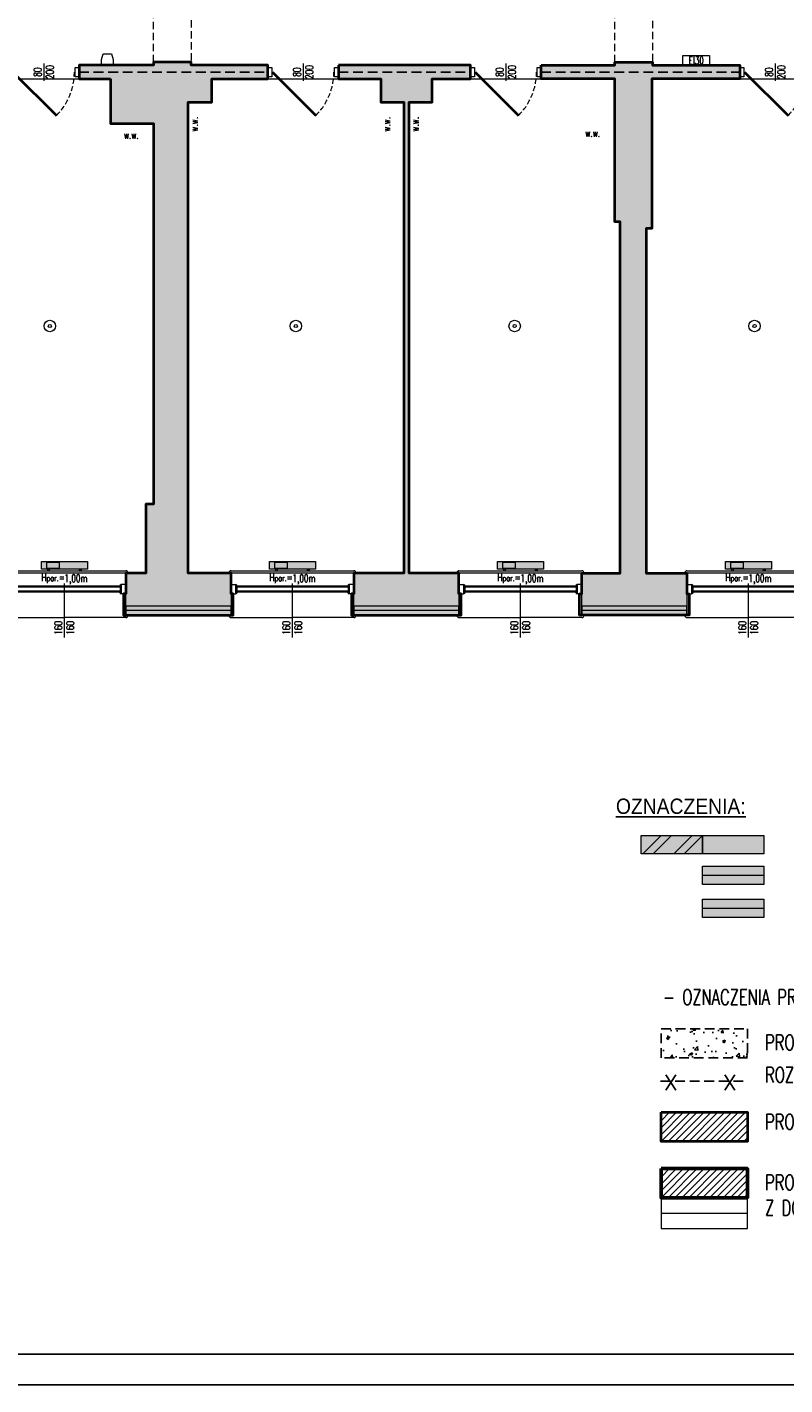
# Model space of a CAD drawing. Header units: millimetres. Extents: x 49320 to 60117, y -4209 to 20568.
# Tile 77 of 252: x 50185 to 51172, y -558 to 1212. Entities that reach past the tile are written whole.
import ezdxf
from ezdxf.enums import TextEntityAlignment as Align

# ---------------------------------------------------------------- set-up
doc = ezdxf.new("R2010")
doc.units = ezdxf.units.MM
for name, pattern in [('CONTINOUS', [0]), ('DASHED', [19.05, 12.7, -6.35]), ('Kreski-Krotkie', [4.7625, 3.175, -1.5875])]:
    doc.linetypes.add(name, pattern=pattern)
for name, color, linetype, lineweight, true_color in [('_AA IZOLACJA STYROPIAN', 7, 'BATTING', 20, 0x0000eb), ('_AA rozbiórki', 7, 'DASHED', 25, 0xc73200), ('_AA szraf PROJ', 7, 'Continuous', 13, 0x003df5), ('_AA ściany proj.', 7, 'CONTINOUS', 53, 0x0037db), ('_HD-KRESKOWANIE_PEŁNE', 7, 'Continuous', 0, 0xbfbfbf), ('_HD-PRZEKRÓJ_BUDOWLANA', 7, 'Continuous', 40, 0x616161)]:
    doc.layers.add(name, color=color, linetype=linetype, lineweight=lineweight, true_color=true_color)
for name, color, linetype, lineweight in [('_AA wymiary', 7, 'Continuous', 13), ('_HD-DREWNO_PRZEKRÓJ', 251, 'Continuous', 40), ('_HD-DREWNO_PRZERYW', 251, 'Kreski-Krotkie', 9), ('_HD-DREWNO_WIDOK', 251, 'Continuous', 18), ('_HD-ELE_PPOŻ', 251, 'Continuous', 30), ('_HD-INWENTARYZACJA_PRZERYW', 251, 'Kreski-Krotkie', 9), ('_HD-KRESKOWANIE', 251, 'Continuous', 0), ('_HD-MUR_NIENOŚNY_WIDOK', 251, 'Continuous', 18), ('_HD-MUR_NOŚNY_WIDOK', 251, 'Continuous', 18), ('_HD-OCIEPLENIE', 251, 'BATTING', 0), ('_HD-OKNA', 251, 'Continuous', 0), ('_HD-OPISY', 251, 'Continuous', 0), ('_HD-PPOŻ030', 251, 'DASHED', 40), ('_HD-PPOŻ_WIDOK', 251, 'Continuous', 18), ('_HD-SAN_CO', 251, 'Continuous', 30), ('_HD-SZKŁO_WIDOK', 251, 'Continuous', 18), ('_HD-TWORZYWA_SZTUCZNE_WIDOK', 251, 'Continuous', 18), ('_HD-WENTYLACJA', 251, 'Continuous', 0), ('_mt_opisy konstrukcyjne', 7, 'Continuous', 25), ('_mt_żelbet', 5, 'Continuous', 40), ('M_Ramki do druku', 7, 'Continuous', 25), ('M_Ramki rysunków', 2, 'Continuous', 25)]:
    doc.layers.add(name, color=color, linetype=linetype, lineweight=lineweight)
doc.layers.add('_HD-POMOC_1', color=251, linetype='Continuous', lineweight=0, plot=False)
doc.layers.add('RAMKA', color=3, linetype='Continuous')
doc.styles.add('_HD_Romans', font='romans.shx', dxfattribs={"width": 0.7, "height": 18})
doc.styles.add('MCAD_TS', font='GENISO.SHX', dxfattribs={"width": 0.8})
doc.linetypes.add('BATTING', pattern='A,0.00254,-2.54,[134,ltypeshp.shx,S=2.54,R=0,X=-2.54,Y=0],-5.08,[134,ltypeshp.shx,S=2.54,R=180,X=2.54,Y=0],-2.54', length=10.16254)

# ---------------------------------------------------------------- blocks, each defined once
blk = doc.blocks.new('*U5')
at = {"layer": '_HD-WENTYLACJA'}
blk.add_lwpolyline([(0, 0, 0, 12, 0), (20, 0, 0, 0, 0), (84.5, 0, 0, 0, 0)], format="xyseb", dxfattribs=at)
at = {"layer": '_HD-WENTYLACJA', "style": '_HD_Romans', "width": 0.7}
blk.add_attdef('WENTYLACJA', (35, 5), '', height=20, dxfattribs=at)
blk = doc.blocks.new('*U58')
at = {"layer": '_HD-DREWNO_PRZEKRÓJ'}
blk.add_line((6, 0), (62.6, -56.6), dxfattribs=at)
at = {"layer": '_HD-DREWNO_PRZERYW', "ltscale": 2}
blk.add_arc((6, 0), 80, 315, 0, dxfattribs=at)
at = {"layer": '_HD-DREWNO_WIDOK'}
for points in [[(0, 6), (5, 6), (5, -6), (0, -6)], [(87, 6), (92, 6), (92, -6), (87, -6)]]:
    blk.add_lwpolyline(points, close=True, dxfattribs=at)
at = {"layer": '_HD-OPISY'}
blk.add_line((46, 11.2), (46, -11.2), dxfattribs=at)
at = {"layer": '_HD-OPISY', "style": '_HD_Romans', "width": 0.7}
blk.add_attdef('SZEROKOŚĆ', text='', height=10, rotation=90, dxfattribs=at).set_placement((46, 0), align=Align.BOTTOM_CENTER)
blk.add_attdef('WYSOKOŚĆ', text='', height=10, rotation=90, dxfattribs=at).set_placement((49, 0), align=Align.TOP_CENTER)
blk = doc.blocks.new('*U12')
at = {"layer": '_HD-OPISY'}
for p, q in [((80, -13), (80, 13.2)), ((80, -57), (80, -13))]:
    blk.add_line(p, q, dxfattribs=at)
at = {"layer": '_HD-SZKŁO_WIDOK'}
for p, q in [((154, 10), (6, 10)), ((154, 8.5), (6, 8.5)), ((154, 3.5), (6, 3.5)), ((154, 2), (6, 2))]:
    blk.add_line(p, q, dxfattribs=at)
at = {"layer": '_HD-TWORZYWA_SZTUCZNE_WIDOK'}
for p, q in [((0, 30), (80, 30)), ((80, 30), (160, 30)), ((0, 12), (6, 12)), ((0, 0), (6, 0)), ((6, 12), (6, 0)), ((7.5, 8.5), (7.5, 3.5)), ((152.5, 8.5), (152.5, 3.5)), ((160, 12), (154, 12)), ((154, 12), (154, 0)), ((160, 0), (154, 0)), ((0, -31), (80, -31)), ((160, -31), (80, -31))]:
    blk.add_line(p, q, dxfattribs=at)
for centre, radius, start, end in [((0, 27), 3, 90, 180), ((160, 27), 3, 0, 90), ((6, 10), 2, 0, 90), ((6, 2), 2, 270, 0), ((154, 10), 2, 90, 180), ((154, 2), 2, 180, 270), ((0, -28), 3, 180, 270), ((160, -28), 3, 270, 0)]:
    blk.add_arc(centre, radius, start, end, dxfattribs=at)
at = {"layer": '_HD-OPISY', "insert": (50, 20.2), "char_height": 10, "width": 33.48, "attachment_point": 4, "style": '_HD_Romans'}
blk.add_mtext('\\pxql;H{\\H0.75x;par.}=', dxfattribs=at)
at = {"layer": '_HD-OPISY', "style": '_HD_Romans', "width": 0.7}
blk.add_attdef('PARAPET', text='', height=10, dxfattribs=at).set_placement((80, 20.2), align=Align.MIDDLE_LEFT)
blk.add_attdef('SZEROKOŚĆ', text='', height=10, rotation=90, dxfattribs=at).set_placement((80, -44.5), align=Align.BOTTOM_CENTER)
blk.add_attdef('WYSOKOŚĆ', text='', height=10, rotation=90, dxfattribs=at).set_placement((82.5, -44.5), align=Align.TOP_CENTER)
blk = doc.blocks.new('*U554')
at = {"layer": 'M_Ramki rysunków', "color": 0, "linetype": 'ByBlock', "lineweight": -2}
blk.add_lwpolyline([(20, 4), (20, 293), (506, 293), (506, 4)], close=True, dxfattribs=at)
at = {"layer": 'M_Ramki do druku', "style": 'MCAD_TS', "width": 0.8}
for tag, p in [('KOMENTARZ', (11.54, 30.57)), ('RYSUNEK', (15.28, 30.57)), ('DATA', (19.02, 30.57))]:
    blk.add_attdef(tag, p, '', height=2, rotation=90, dxfattribs=at)

msp = doc.modelspace()

# ---------------------------------------------------------------- hatches: boundary and pattern name
at = {"layer": '_AA rozbiórki'}
h = msp.add_hatch(dxfattribs=at)
h.set_pattern_fill('AR-CONC', color=256, scale=0.2)
h.set_pattern_definition([(50, (-56586.848, -14363.295), (36.436934, -3.187817), [3.81, -41.91]), (355, (-56586.85, -14363.295), (-7.048684, 38.211369), [3.048, -33.528117]), (100.451445, (-56583.812, -14363.56), (29.388249, 35.02355), [3.238002, -35.618049]), (46.1842, (-56586.85, -14353.135), (54.215808, -8.408466), [5.715, -62.865]), (96.63556, (-56582.33, -14353.836), (47.480827, 49.485225), [4.857005, -53.427122]), (351.18415, (-56586.85, -14353.135), (47.480827, 49.485225), [4.571993, -50.291946]), (21, (-56581.768, -14355.675), (30.322878, -20.45304), [3.81, -41.91]), (326, (-56581.77, -14355.675), (12.360406, 36.837593), [3.048, -33.528]), (71.451445, (-56579.24, -14357.38), (42.683284, 16.384554), [3.238002, -35.617988]), (37.5, (-56586.848, -14363.295), (0.6177207, 16.9110078), [0, -33.1216, 0, -34.036, 0, -33.655]), (7.5, (-56586.848, -14363.295), (13.3639325, 20.036115), [0, -19.4056, 0, -32.3596, 0, -12.827]), (327.5, (-56598.177, -14363.295), (27.118119, -1.1457488), [0, -12.7, 0, -39.624, 0, -52.578]), (317.5, (-56603.257, -14363.295), (29.6258363, 5.085298), [0, -16.51, 0, -26.3144, 0, -37.338])])
h.paths.add_polyline_path([(51010.77, -93.97), (51123.37, -93.97), (51123.37, -131.98), (51010.77, -131.98)])
at = {"layer": '_AA szraf PROJ', "transparency": 33554687}
h = msp.add_hatch(dxfattribs=at)
h.set_pattern_fill('ANSI31', color=256, scale=2)
h.set_pattern_definition([(45, (-56586.848, -14363.295), (-4.49012806, 4.49012806), [])])
h.paths.add_polyline_path([(51010.77, -203), (51123.37, -203), (51123.37, -241.02), (51010.77, -241.02)])
h = msp.add_hatch(dxfattribs=at)
h.set_pattern_fill('ANSI31', color=256, scale=2)
h.set_pattern_definition([(45, (-56586.848, -14436.552), (-4.49012806, 4.49012806), [])])
h.paths.add_polyline_path([(51010.77, -276.26), (51123.37, -276.26), (51123.37, -314.27), (51010.77, -314.27)])
at = {"layer": '_HD-KRESKOWANIE', "transparency": 33554687}
h = msp.add_hatch(dxfattribs=at)
h.set_pattern_fill('ANSI32', scale=3)
h.set_pattern_definition([(45, (-5577.848, -15655.88), (-20.205576, 20.205576), []), (45, (-5564.378, -15655.88), (-20.205576, 20.205576), [])])
h.paths.add_polyline_path([(50984.75, 133.99), (50984.75, 157.99), (51064.75, 157.99), (51064.75, 133.99)])
at = {"layer": '_HD-KRESKOWANIE_PEŁNE', "ltscale": 3, "transparency": 33554687}
h = msp.add_hatch(color=256, dxfattribs=at)
h.dxf.hatch_style = 1
h.paths.add_polyline_path([(50293.58, 1143.93), (50293.58, 1085.93), (50349.58, 1085.93), (50349.58, 589.93), (50339.58, 589.93), (50339.58, 499.93), (50313.58, 499.93), (50313.58, 472.93), (50310.58, 472.93), (50310.58, 444.93), (50453.58, 444.93), (50453.58, 472.93), (50450.58, 472.93), (50450.58, 499.93), (50394.58, 499.93), (50394.58, 1113.93), (50425.58, 1113.93), (50425.58, 1143.93), (50498.58, 1143.93), (50498.58, 1161.93), (50398.58, 1161.93), (50398.58, 1165.93), (50349.58, 1165.93), (50349.58, 1161.93), (50252.58, 1161.93), (50252.58, 1143.93)])
h = msp.add_hatch(color=256, dxfattribs=at)
h.dxf.hatch_style = 1
h.paths.add_polyline_path([(50590.58, 1161.93), (50590.58, 1143.93), (50645.58, 1143.93), (50645.58, 1113.93), (50675.58, 1113.93), (50675.58, 499.93), (50610.58, 499.93), (50610.58, 472.93), (50607.58, 472.93), (50607.58, 444.93), (50750.58, 444.93), (50750.58, 472.93), (50747.58, 472.93), (50747.58, 499.93), (50682.58, 499.93), (50682.58, 1113.93), (50712.58, 1113.93), (50712.58, 1143.93), (50762.58, 1143.93), (50762.58, 1161.93)])
h = msp.add_hatch(color=256, dxfattribs=at)
h.dxf.hatch_style = 1
h.paths.add_polyline_path([(50854.58, 1161.93), (50950.58, 1161.93), (50950.58, 1165.93), (50999.58, 1165.93), (50999.58, 1161.93), (51113.58, 1161.93), (51113.58, 1143.93), (50998.58, 1143.93), (50998.58, 948.93), (50991.58, 948.93), (50991.58, 499.93), (51044.58, 499.93), (51044.58, 472.93), (51047.58, 472.93), (51047.58, 444.93), (50904.58, 444.93), (50904.58, 472.93), (50907.58, 472.93), (50907.58, 499.93), (50957.58, 499.93), (50957.58, 957.93), (50950.58, 957.93), (50950.58, 1143.93), (50854.58, 1143.93)])
at = {"layer": '_HD-KRESKOWANIE_PEŁNE', "transparency": 33554687}
h = msp.add_hatch(color=256, dxfattribs=at)
h.dxf.hatch_style = 1
h.paths.add_polyline_path([(50203.58, 504.93), (50203.58, 514.93), (50263.58, 514.93), (50263.58, 504.93)])
h.paths.add_polyline_path([(50211.58, 504.93), (50211.58, 502.93), (50214.08, 502.93), (50214.08, 504.93)])
h.paths.add_polyline_path([(50255.58, 504.93), (50255.58, 502.93), (50253.08, 502.93), (50253.08, 504.93)])
h = msp.add_hatch(color=256, dxfattribs=at)
h.dxf.hatch_style = 1
h.paths.add_polyline_path([(50500.58, 504.93), (50500.58, 514.93), (50560.58, 514.93), (50560.58, 504.93)])
h.paths.add_polyline_path([(50508.58, 504.93), (50508.58, 502.93), (50511.08, 502.93), (50511.08, 504.93)])
h.paths.add_polyline_path([(50552.58, 504.93), (50552.58, 502.93), (50550.08, 502.93), (50550.08, 504.93)])
h = msp.add_hatch(color=256, dxfattribs=at)
h.dxf.hatch_style = 1
h.paths.add_polyline_path([(50797.58, 504.93), (50797.58, 514.93), (50857.58, 514.93), (50857.58, 504.93)])
h.paths.add_polyline_path([(50805.58, 504.93), (50805.58, 502.93), (50808.08, 502.93), (50808.08, 504.93)])
h.paths.add_polyline_path([(50849.58, 504.93), (50849.58, 502.93), (50847.08, 502.93), (50847.08, 504.93)])
h = msp.add_hatch(color=256, dxfattribs=at)
h.dxf.hatch_style = 1
h.paths.add_polyline_path([(51094.58, 504.93), (51094.58, 514.93), (51154.58, 514.93), (51154.58, 504.93)])
h.paths.add_polyline_path([(51102.58, 504.93), (51102.58, 502.93), (51105.08, 502.93), (51105.08, 504.93)])
h.paths.add_polyline_path([(51146.58, 504.93), (51146.58, 502.93), (51144.08, 502.93), (51144.08, 504.93)])
h = msp.add_hatch(color=256, dxfattribs=at)
h.dxf.hatch_style = 1
h.paths.add_polyline_path([(50313.58, 472.93), (50310.58, 472.93), (50310.58, 444.93), (50313.58, 444.93)])
h = msp.add_hatch(color=256, dxfattribs=at)
h.dxf.hatch_style = 1
h.paths.add_polyline_path([(50453.58, 472.93), (50450.58, 472.93), (50450.58, 444.93), (50453.58, 444.93)])
h = msp.add_hatch(color=256, dxfattribs=at)
h.dxf.hatch_style = 1
h.paths.add_polyline_path([(50610.58, 472.93), (50607.58, 472.93), (50607.58, 444.93), (50610.58, 444.93)])
h = msp.add_hatch(color=256, dxfattribs=at)
h.dxf.hatch_style = 1
h.paths.add_polyline_path([(50750.58, 472.93), (50747.58, 472.93), (50747.58, 444.93), (50750.58, 444.93)])
h = msp.add_hatch(color=256, dxfattribs=at)
h.dxf.hatch_style = 1
h.paths.add_polyline_path([(50907.58, 472.93), (50904.58, 472.93), (50904.58, 444.93), (50907.58, 444.93)])
h = msp.add_hatch(color=256, dxfattribs=at)
h.dxf.hatch_style = 1
h.paths.add_polyline_path([(51047.58, 472.93), (51044.58, 472.93), (51044.58, 444.93), (51047.58, 444.93)])
h = msp.add_hatch(color=256, dxfattribs=at)
h.dxf.hatch_style = 1
h.paths.add_polyline_path([(50450.58, 456.93), (50313.58, 456.93), (50313.58, 444.93), (50450.58, 444.93)])
h = msp.add_hatch(color=256, dxfattribs=at)
h.dxf.hatch_style = 1
h.paths.add_polyline_path([(50747.58, 456.93), (50610.58, 456.93), (50610.58, 444.93), (50747.58, 444.93)])
h = msp.add_hatch(color=256, dxfattribs=at)
h.dxf.hatch_style = 1
h.paths.add_polyline_path([(51044.58, 456.93), (50907.58, 456.93), (50907.58, 444.93), (51044.58, 444.93)])
h = msp.add_hatch(color=256, dxfattribs=at)
h.dxf.hatch_style = 1
h.paths.add_polyline_path([(50984.75, 133.99), (50984.75, 157.99), (51064.75, 157.99), (51064.75, 133.99)])
h = msp.add_hatch(color=256, dxfattribs=at)
h.dxf.hatch_style = 1
h.paths.add_polyline_path([(51064.75, 133.99), (51064.75, 157.99), (51144.75, 157.99), (51144.75, 133.99)])
h = msp.add_hatch(color=256, dxfattribs=at)
h.dxf.hatch_style = 1
h.paths.add_polyline_path([(51064.75, 93.99), (51064.75, 117.99), (51144.75, 117.99), (51144.75, 93.99)])
h = msp.add_hatch(color=256, dxfattribs=at)
h.dxf.hatch_style = 1
h.paths.add_polyline_path([(51064.75, 50.97), (51064.75, 74.97), (51144.75, 74.97), (51144.75, 50.97)])

# ---------------------------------------------------------------- linework, layer by layer
at = {"layer": '_AA IZOLACJA STYROPIAN', "transparency": 33554687}
msp.add_lwpolyline([(51010.77, -334.27), (51123.37, -334.27)], dxfattribs=at)
at = {"layer": '_AA rozbiórki'}
msp.add_line((51009.99, -162.36), (51123.57, -162.36), dxfattribs=at)
msp.add_lwpolyline([(51010.77, -93.97), (51123.37, -93.97), (51123.37, -131.98), (51010.77, -131.98)], close=True, dxfattribs=at)
at = {"layer": '_AA szraf PROJ', "transparency": 33554687}
msp.add_lwpolyline([(51010.77, -314.27), (51010.77, -354.27), (51123.37, -354.27), (51123.37, -314.27), (51010.77, -314.27)], dxfattribs=at)
at = {"layer": '_AA ściany proj.', "ltscale": 3}
msp.add_lwpolyline([(51010.77, -276.26), (51123.37, -276.26), (51123.37, -314.27), (51010.77, -314.27)], close=True, dxfattribs=at)
at = {"layer": '_HD-ELE_PPOŻ', "linetype": 'ByBlock', "lineweight": 0}
msp.add_lwpolyline([(50295.08, 1176.93), (50297.08, 1169.43), (50297.08, 1161.93), (50282.08, 1161.93), (50282.08, 1169.43), (50284.08, 1176.93)], close=True, dxfattribs=at)
for centre, radius in [((50214.58, 821.93), 7.5), ((50214.58, 821.93), 2.08), ((50535.08, 821.93), 7.5), ((50535.08, 821.93), 2.08), ((50820.08, 821.93), 7.5), ((50820.08, 821.93), 2.08), ((51132.58, 821.93), 7.5), ((51132.58, 821.93), 2.08)]:
    msp.add_circle(centre, radius, dxfattribs=at)
at = {"layer": '_HD-INWENTARYZACJA_PRZERYW', "ltscale": 3}
for points in [[(50349.58, 1334.93), (50398.58, 1334.93), (50398.58, 1165.93), (50349.58, 1165.93)], [(50950.58, 1333.93), (50999.58, 1333.93), (50999.58, 1165.93), (50950.58, 1165.93)]]:
    msp.add_lwpolyline(points, close=True, dxfattribs=at)
at = {"layer": '_HD-MUR_NIENOŚNY_WIDOK'}
for points in [[(51064.75, 133.99), (51064.75, 157.99), (51144.75, 157.99), (51144.75, 133.99)], [(51064.75, 50.97), (51064.75, 74.97), (51144.75, 74.97), (51144.75, 50.97)]]:
    msp.add_lwpolyline(points, close=True, dxfattribs=at)
at = {"layer": '_HD-MUR_NOŚNY_WIDOK'}
msp.add_lwpolyline([(50984.75, 133.99), (50984.75, 157.99), (51064.75, 157.99), (51064.75, 133.99)], close=True, dxfattribs=at)
at = {"layer": '_HD-OCIEPLENIE', "ltscale": 0.58}
for points in [[(50450.58, 450.93), (50313.58, 450.93)], [(50747.58, 450.93), (50610.58, 450.93)], [(51044.58, 450.93), (50907.58, 450.93)], [(51064.75, 105.99), (51144.75, 105.99)]]:
    msp.add_lwpolyline(points, dxfattribs=at)
at = {"layer": '_HD-OCIEPLENIE', "ltscale": 0.45}
msp.add_lwpolyline([(51064.75, 62.97), (51144.75, 62.97)], dxfattribs=at)
at = {"layer": '_HD-OPISY'}
msp.add_lwpolyline([(51074.08, 1174.43), (51074.08, 1161.93), (51039.08, 1161.93), (51039.08, 1174.43)], close=True, dxfattribs=at)
at = {"layer": '_HD-POMOC_1', "ltscale": 3}
for points in [[(50079.58, 1115.93), (50125.58, 1115.93), (50125.58, 1143.93), (50293.58, 1143.93), (50293.58, 1085.93), (50349.58, 1085.93), (50349.58, 589.93), (50339.58, 589.93), (50339.58, 499.93), (50079.58, 499.93)], [(50394.58, 1113.93), (50425.58, 1113.93), (50425.58, 1143.93), (50645.58, 1143.93), (50645.58, 1113.93), (50675.58, 1113.93), (50675.58, 499.93), (50394.58, 499.93)], [(50998.58, 1143.93), (51273.58, 1143.93), (51273.58, 499.93), (50991.58, 499.93), (50991.58, 948.93), (50998.58, 948.93)]]:
    msp.add_lwpolyline(points, close=True, dxfattribs=at)
msp.add_lwpolyline([(50712.58, 1143.93), (50950.58, 1143.93), (50950.58, 957.93), (50957.58, 957.93), (50957.58, 499.93), (50682.58, 499.93), (50682.58, 1113.93), (50712.58, 1113.93), (50712.58, 1143.93)], dxfattribs=at)
at = {"layer": '_HD-PPOŻ030', "lineweight": 25}
for points in [[(50252.58, 1152.93), (50498.58, 1152.93)], [(50590.58, 1152.93), (50762.58, 1152.93)], [(50854.58, 1152.93), (51113.58, 1152.93)]]:
    msp.add_lwpolyline(points, dxfattribs=at)
at = {"layer": '_HD-PRZEKRÓJ_BUDOWLANA', "ltscale": 1.5}
for points in [[(50293.58, 1143.93), (50293.58, 1085.93), (50349.58, 1085.93), (50349.58, 589.93), (50339.58, 589.93), (50339.58, 499.93), (50313.58, 499.93), (50313.58, 472.93), (50310.58, 472.93), (50310.58, 444.93), (50453.58, 444.93), (50453.58, 472.93), (50450.58, 472.93), (50450.58, 499.93), (50394.58, 499.93), (50394.58, 1113.93), (50425.58, 1113.93), (50425.58, 1143.93), (50498.58, 1143.93), (50498.58, 1161.93), (50398.58, 1161.93), (50398.58, 1165.93), (50349.58, 1165.93), (50349.58, 1161.93), (50252.58, 1161.93), (50252.58, 1143.93)], [(50590.58, 1161.93), (50590.58, 1143.93), (50645.58, 1143.93), (50645.58, 1113.93), (50675.58, 1113.93), (50675.58, 499.93), (50610.58, 499.93), (50610.58, 472.93), (50607.58, 472.93), (50607.58, 444.93), (50750.58, 444.93), (50750.58, 472.93), (50747.58, 472.93), (50747.58, 499.93), (50682.58, 499.93), (50682.58, 1113.93), (50712.58, 1113.93), (50712.58, 1143.93), (50762.58, 1143.93), (50762.58, 1161.93)], [(50854.58, 1161.93), (50950.58, 1161.93), (50950.58, 1165.93), (50999.58, 1165.93), (50999.58, 1161.93), (51113.58, 1161.93), (51113.58, 1143.93), (50998.58, 1143.93), (50998.58, 948.93), (50991.58, 948.93), (50991.58, 499.93), (51044.58, 499.93), (51044.58, 472.93), (51047.58, 472.93), (51047.58, 444.93), (50904.58, 444.93), (50904.58, 472.93), (50907.58, 472.93), (50907.58, 499.93), (50957.58, 499.93), (50957.58, 957.93), (50950.58, 957.93), (50950.58, 1143.93), (50854.58, 1143.93)]]:
    msp.add_lwpolyline(points, close=True, dxfattribs=at)
at = {"layer": '_HD-SAN_CO', "lineweight": 20}
for points in [[(50203.58, 504.93), (50203.58, 504.93), (50203.58, 514.93), (50263.58, 514.93), (50263.58, 504.93)], [(50210.58, 505.93), (50210.58, 505.93), (50210.58, 513.93), (50226.58, 513.93), (50226.58, 505.93)], [(50500.58, 504.93), (50500.58, 504.93), (50500.58, 514.93), (50560.58, 514.93), (50560.58, 504.93)], [(50507.58, 505.93), (50507.58, 505.93), (50507.58, 513.93), (50523.58, 513.93), (50523.58, 505.93)], [(50797.58, 504.93), (50797.58, 504.93), (50797.58, 514.93), (50857.58, 514.93), (50857.58, 504.93)], [(50804.58, 505.93), (50804.58, 505.93), (50804.58, 513.93), (50820.58, 513.93), (50820.58, 505.93)], [(51094.58, 504.93), (51094.58, 504.93), (51094.58, 514.93), (51154.58, 514.93), (51154.58, 504.93)], [(51101.58, 505.93), (51101.58, 505.93), (51101.58, 513.93), (51117.58, 513.93), (51117.58, 505.93)]]:
    msp.add_lwpolyline(points, close=True, dxfattribs=at)
for points in [[(50211.58, 504.93), (50211.58, 502.93), (50214.08, 502.93), (50214.08, 504.93), (50211.58, 504.93)], [(50255.58, 504.93), (50255.58, 502.93), (50253.08, 502.93), (50253.08, 504.93), (50255.58, 504.93)], [(50508.58, 504.93), (50508.58, 502.93), (50511.08, 502.93), (50511.08, 504.93), (50508.58, 504.93)], [(50552.58, 504.93), (50552.58, 502.93), (50550.08, 502.93), (50550.08, 504.93), (50552.58, 504.93)], [(50805.58, 504.93), (50805.58, 502.93), (50808.08, 502.93), (50808.08, 504.93), (50805.58, 504.93)], [(50849.58, 504.93), (50849.58, 502.93), (50847.08, 502.93), (50847.08, 504.93), (50849.58, 504.93)], [(51102.58, 504.93), (51102.58, 502.93), (51105.08, 502.93), (51105.08, 504.93), (51102.58, 504.93)], [(51146.58, 504.93), (51146.58, 502.93), (51144.08, 502.93), (51144.08, 504.93), (51146.58, 504.93)]]:
    msp.add_lwpolyline(points, dxfattribs=at)
at = {"layer": '_HD-TWORZYWA_SZTUCZNE_WIDOK'}
for points in [[(50313.58, 472.93), (50310.58, 472.93), (50310.58, 444.93), (50313.58, 444.93)], [(50453.58, 472.93), (50450.58, 472.93), (50450.58, 444.93), (50453.58, 444.93)], [(50610.58, 472.93), (50607.58, 472.93), (50607.58, 444.93), (50610.58, 444.93)], [(50750.58, 472.93), (50747.58, 472.93), (50747.58, 444.93), (50750.58, 444.93)], [(50907.58, 472.93), (50904.58, 472.93), (50904.58, 444.93), (50907.58, 444.93)], [(51047.58, 472.93), (51044.58, 472.93), (51044.58, 444.93), (51047.58, 444.93)], [(50450.58, 456.93), (50313.58, 456.93), (50313.58, 444.93), (50450.58, 444.93)], [(50747.58, 456.93), (50610.58, 456.93), (50610.58, 444.93), (50747.58, 444.93)], [(51044.58, 456.93), (50907.58, 456.93), (50907.58, 444.93), (51044.58, 444.93)], [(51064.75, 93.99), (51064.75, 117.99), (51144.75, 117.99), (51144.75, 93.99)]]:
    msp.add_lwpolyline(points, close=True, dxfattribs=at)
at = {"layer": '_mt_żelbet', "ltscale": 3}
msp.add_lwpolyline([(51010.77, -203), (51123.37, -203), (51123.37, -241.02), (51010.77, -241.02)], close=True, dxfattribs=at)
at = {"layer": 'RAMKA', "color": 0, "ltscale": 0.8}
msp.add_lwpolyline([(49320.41, 2411.75), (54420.41, 2411.75), (54420.41, -558.25), (49320.41, -558.25)], close=True, dxfattribs=at)

# ---------------------------------------------------------------- block references
at = {"color": 0, "xscale": 10, "yscale": 10, "zscale": 10}
msp.add_blockref('*U554', (49320.41, -558.25), dxfattribs=at)
at = {"layer": '_AA wymiary'}
for p in [(50160.58, 1152.93), (50498.58, 1152.93), (50762.58, 1152.93), (51113.58, 1152.93)]:
    msp.add_blockref('*U58', p, dxfattribs=at).add_auto_attribs({'SZEROKOŚĆ': '80', 'WYSOKOŚĆ': '200'})
at = {"layer": '_HD-OKNA'}
for p in [(50153.58, 472.93), (50450.58, 472.93), (50747.58, 472.93), (51044.58, 472.93)]:
    msp.add_blockref('*U12', p, dxfattribs=at).add_auto_attribs({'SZEROKOŚĆ': '160', 'WYSOKOŚĆ': '160', 'PARAPET': '1,00m'})
at = {"layer": '_HD-WENTYLACJA'}
ref = msp.add_blockref('*U5', (50410.08, 1113.93), dxfattribs=dict(at, xscale=-0.5, yscale=0.5, zscale=0.5, rotation=89.99999999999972))
ref.add_attrib('WENTYLACJA', 'w.w.', (50407.58, 1075.43), dxfattribs={"height": 10, "rotation": 90, "style": '_HD_Romans', "width": 0.7})
ref = msp.add_blockref('*U5', (50660.58, 1113.93), dxfattribs=dict(at, xscale=-0.5, yscale=0.5, zscale=0.5, rotation=89.99999999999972))
ref.add_attrib('WENTYLACJA', 'w.w.', (50658.08, 1075.43), dxfattribs={"height": 10, "rotation": 90, "style": '_HD_Romans', "width": 0.7})
ref = msp.add_blockref('*U5', (50697.58, 1113.93), dxfattribs=dict(at, xscale=-0.5, yscale=0.5, zscale=0.5, rotation=89.99999999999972))
ref.add_attrib('WENTYLACJA', 'w.w.', (50695.08, 1075.43), dxfattribs={"height": 10, "rotation": 90, "style": '_HD_Romans', "width": 0.7})
ref = msp.add_blockref('*U5', (50349.58, 1063.47), dxfattribs=dict(at, xscale=-0.5, yscale=0.5, zscale=0.5, rotation=359.9999999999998))
ref.add_attrib('WENTYLACJA', 'w.w.', (50311.08, 1065.97), dxfattribs={"height": 10, "style": '_HD_Romans', "width": 0.7})
ref = msp.add_blockref('*U5', (50950.58, 1065.88), dxfattribs=dict(at, xscale=-0.5, yscale=0.5, zscale=0.5, rotation=359.9999999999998))
ref.add_attrib('WENTYLACJA', 'w.w.', (50912.08, 1068.38), dxfattribs={"height": 10, "style": '_HD_Romans', "width": 0.7})

# ---------------------------------------------------------------- texts
at = {"layer": '_AA rozbiórki', "char_height": 20, "width": 913.0635, "attachment_point": 4, "style": '_HD_Romans'}
for insert in [(51014.02, -164.23), (51091, -164.23)]:
    msp.add_mtext('\\pxql;{\\W1.1;X}', dxfattribs=dict(at, insert=insert))
at = {"layer": '_HD-PPOŻ_WIDOK', "lineweight": 30, "style": '_HD_Romans', "width": 0.7}
msp.add_attdef('EI30', text='EI000', height=10, dxfattribs=at).set_placement((51056.58, 1168.18), align=Align.MIDDLE_CENTER)
at = {"layer": '_mt_opisy konstrukcyjne', "char_height": 20, "width": 913.0635, "attachment_point": 4, "style": '_HD_Romans'}
for s, insert in [('\\pxql;{\\L\\W0.9;\\fArial|b0|i0|c238|p34;OZNACZENIA:}', (50951.99, 195.8)), ('\\pxql;- OZNACZENIA PROJEKTOWANYCH ELEMENTÓW :', (51013.3, -52.86)), ('\\pxql;PROJEKTOWANE ROZBIÓRKI ŚCIAN', (51146.34, -111.92)), ('ROZBIÓRKA / DEMONTAŻ ELEMENTÓW', (51146.34, -157.35)), ('\\pxql;PROJEKTOWANE ŚCIANY/ZAMUROWANIA', (51146.34, -218.69)), ('\\pxql;PROJEKTOWANE ŚCIANY / ZAMUROWANIA \\PZ DOCIEPLENIEM', (51146.34, -311.02))]:
    msp.add_mtext(s, dxfattribs=dict(at, insert=insert))

doc.saveas('drawing.dxf')
